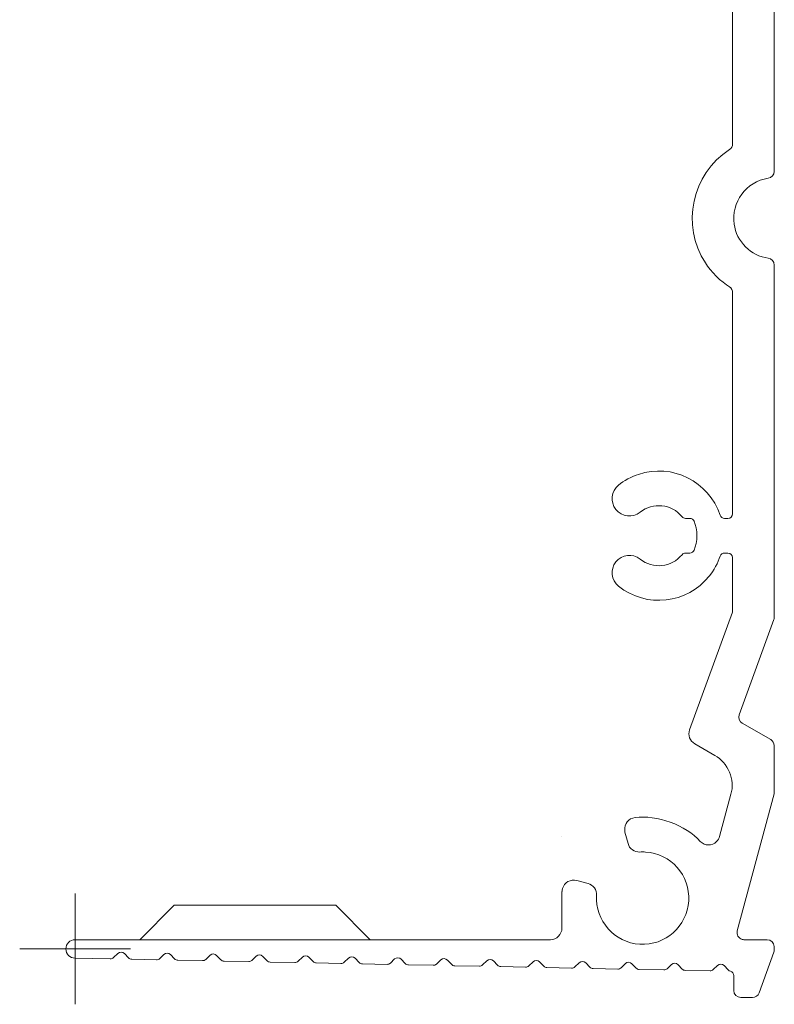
# Model space of a CAD drawing. Header units: inches. Extents: x 0 to 210, y 119 to 193.
# Tile 35 of 180: x 137.86 to 141.41, y 118.61 to 123.25. Entities that reach past the tile are written whole.
import ezdxf

# ---------------------------------------------------------------- set-up
doc = ezdxf.new("R2010")
doc.units = ezdxf.units.IN
doc.header["$MEASUREMENT"] = 0
doc.linetypes.add('AI-Linetype-1', pattern=[21.757648, 13.59853, -2.719706, 2.719706, -2.719706])
doc.linetypes.add('AI-Linetype-2', pattern=[21.757648, 13.59853, -2.719706, 2.719706, -2.719706])
doc.layers.add('Calque 1', color=7, linetype='Continuous')

# ---------------------------------------------------------------- blocks, each defined once
blk = doc.blocks.new('block 208')
at = {"layer": 'Calque 1', "color": 7, "lineweight": 9, "true_color": 0xffffff}
blk.add_lwpolyline([(141.414, 125.5804), (141.414, 122.5321)], dxfattribs=at)
blk = doc.blocks.new('block 209')
at = {"layer": 'Calque 1', "color": 7, "lineweight": 9, "true_color": 0xffffff}
blk.add_open_spline([(141.3861, 122.4998), (141.402, 122.5018), (141.4144, 122.5163), (141.414, 122.5321)], degree=3, dxfattribs=at)
blk = doc.blocks.new('block 210')
at = {"layer": 'Calque 1', "color": 7, "lineweight": 9, "true_color": 0xffffff}
blk.add_open_spline([(141.3861, 122.4998), (141.2821, 122.4842), (141.2104, 122.3874), (141.2256, 122.2834), (141.2349, 122.2035), (141.3062, 122.1322), (141.3861, 122.1232)], degree=3, knots=[0, 0, 0, 0, 1, 1, 1, 2, 2, 2, 2], dxfattribs=at)
blk = doc.blocks.new('block 211')
at = {"layer": 'Calque 1', "color": 7, "lineweight": 9, "true_color": 0xffffff}
blk.add_open_spline([(141.414, 122.0908), (141.4144, 122.1067), (141.402, 122.1211), (141.3861, 122.1232)], degree=3, dxfattribs=at)
blk = doc.blocks.new('block 212')
at = {"layer": 'Calque 1', "color": 7, "lineweight": 9, "true_color": 0xffffff}
blk.add_lwpolyline([(141.414, 122.0908), (141.414, 120.4272)], dxfattribs=at)
blk = doc.blocks.new('block 213')
at = {"layer": 'Calque 1', "color": 7, "lineweight": 9, "true_color": 0xffffff}
blk.add_open_spline([(141.4127, 120.4199), (141.4133, 120.4217), (141.414, 120.4251), (141.414, 120.4272)], degree=3, dxfattribs=at)
blk = doc.blocks.new('block 214')
at = {"layer": 'Calque 1', "color": 7, "lineweight": 9, "true_color": 0xffffff}
blk.add_lwpolyline([(141.4127, 120.4199), (141.2494, 119.9711)], dxfattribs=at)
blk = doc.blocks.new('block 215')
at = {"layer": 'Calque 1', "color": 7, "lineweight": 9, "true_color": 0xffffff}
blk.add_open_spline([(141.2494, 119.9711), (141.2438, 119.9566), (141.25, 119.939), (141.2638, 119.9314)], degree=3, dxfattribs=at)
blk = doc.blocks.new('block 216')
at = {"layer": 'Calque 1', "color": 7, "lineweight": 9, "true_color": 0xffffff}
blk.add_lwpolyline([(141.2638, 119.9314), (141.3978, 119.8543)], dxfattribs=at)
blk = doc.blocks.new('block 217')
at = {"layer": 'Calque 1', "color": 7, "lineweight": 9, "true_color": 0xffffff}
blk.add_open_spline([(141.414, 119.826), (141.4147, 119.8367), (141.4071, 119.8491), (141.3978, 119.8543)], degree=3, dxfattribs=at)
blk = doc.blocks.new('block 218')
at = {"layer": 'Calque 1', "color": 7, "lineweight": 9, "true_color": 0xffffff}
blk.add_lwpolyline([(141.414, 119.826), (141.414, 119.6048)], dxfattribs=at)
blk = doc.blocks.new('block 219')
at = {"layer": 'Calque 1', "color": 7, "lineweight": 9, "true_color": 0xffffff}
blk.add_open_spline([(141.4133, 119.5993), (141.4137, 119.6007), (141.414, 119.6035), (141.414, 119.6048)], degree=3, dxfattribs=at)
blk = doc.blocks.new('block 220')
at = {"layer": 'Calque 1', "color": 7, "lineweight": 9, "true_color": 0xffffff}
blk.add_lwpolyline([(141.4133, 119.5993), (141.2401, 118.9527)], dxfattribs=at)
blk = doc.blocks.new('block 221')
at = {"layer": 'Calque 1', "color": 7, "lineweight": 9, "true_color": 0xffffff}
blk.add_open_spline([(141.2401, 118.9527), (141.2356, 118.9355), (141.2459, 118.9175), (141.2631, 118.9127), (141.2652, 118.912), (141.2693, 118.9117), (141.2717, 118.9117)], degree=3, knots=[0, 0, 0, 0, 1, 1, 1, 2, 2, 2, 2], dxfattribs=at)
blk = doc.blocks.new('block 222')
at = {"layer": 'Calque 1', "color": 7, "lineweight": 9, "true_color": 0xffffff}
blk.add_lwpolyline([(141.2717, 118.9117), (141.3813, 118.9117)], dxfattribs=at)
blk = doc.blocks.new('block 223')
at = {"layer": 'Calque 1', "color": 7, "lineweight": 9, "true_color": 0xffffff}
blk.add_open_spline([(141.414, 118.879), (141.414, 118.8972), (141.3996, 118.9117), (141.3813, 118.9117), (141.3813, 118.9117), (141.3813, 118.9117), (141.3813, 118.9117)], degree=3, knots=[0, 0, 0, 0, 1, 1, 1, 2, 2, 2, 2], dxfattribs=at)
blk = doc.blocks.new('block 224')
at = {"layer": 'Calque 1', "color": 7, "lineweight": 9, "true_color": 0xffffff}
blk.add_lwpolyline([(141.414, 118.879), (141.414, 118.8631)], dxfattribs=at)
blk = doc.blocks.new('block 225')
at = {"layer": 'Calque 1', "color": 7, "lineweight": 9, "true_color": 0xffffff}
blk.add_open_spline([(141.412, 118.8521), (141.4133, 118.8548), (141.414, 118.86), (141.414, 118.8631)], degree=3, dxfattribs=at)
blk = doc.blocks.new('block 226')
at = {"layer": 'Calque 1', "color": 7, "lineweight": 9, "true_color": 0xffffff}
blk.add_lwpolyline([(141.412, 118.8521), (141.3427, 118.6612)], dxfattribs=at)
blk = doc.blocks.new('block 227')
at = {"layer": 'Calque 1', "color": 7, "lineweight": 9, "true_color": 0xffffff}
blk.add_open_spline([(141.3121, 118.6399), (141.3251, 118.6392), (141.3386, 118.6488), (141.3427, 118.6612)], degree=3, dxfattribs=at)
blk = doc.blocks.new('block 228')
at = {"layer": 'Calque 1', "color": 7, "lineweight": 9, "true_color": 0xffffff}
blk.add_lwpolyline([(141.3121, 118.6399), (141.2562, 118.6399)], dxfattribs=at)
blk = doc.blocks.new('block 229')
at = {"layer": 'Calque 1', "color": 7, "lineweight": 9, "true_color": 0xffffff}
blk.add_open_spline([(141.2235, 118.6722), (141.2235, 118.6543), (141.2383, 118.6399), (141.2562, 118.6399), (141.2562, 118.6399), (141.2562, 118.6399), (141.2562, 118.6399)], degree=3, knots=[0, 0, 0, 0, 1, 1, 1, 2, 2, 2, 2], dxfattribs=at)
blk = doc.blocks.new('block 230')
at = {"layer": 'Calque 1', "color": 7, "lineweight": 9, "true_color": 0xffffff}
blk.add_lwpolyline([(141.2235, 118.6722), (141.2235, 118.7425)], dxfattribs=at)
blk = doc.blocks.new('block 231')
at = {"layer": 'Calque 1', "color": 7, "lineweight": 9, "true_color": 0xffffff}
blk.add_open_spline([(141.2235, 118.7425), (141.2239, 118.7518), (141.217, 118.7611), (141.2077, 118.7632)], degree=3, dxfattribs=at)
blk = doc.blocks.new('block 232')
at = {"layer": 'Calque 1', "color": 7, "lineweight": 9, "true_color": 0xffffff}
blk.add_open_spline([(141.1977, 118.7694), (141.1997, 118.7666), (141.2046, 118.7639), (141.2077, 118.7632)], degree=3, dxfattribs=at)
blk = doc.blocks.new('block 233')
at = {"layer": 'Calque 1', "color": 7, "lineweight": 9, "true_color": 0xffffff}
blk.add_lwpolyline([(141.1977, 118.7694), (141.1784, 118.7894)], dxfattribs=at)
blk = doc.blocks.new('block 234')
at = {"layer": 'Calque 1', "color": 7, "lineweight": 9, "true_color": 0xffffff}
blk.add_open_spline([(141.1784, 118.7894), (141.1698, 118.7983), (141.156, 118.7983), (141.1474, 118.7901), (141.1474, 118.7901), (141.1474, 118.7901), (141.1474, 118.7901)], degree=3, knots=[0, 0, 0, 0, 1, 1, 1, 2, 2, 2, 2], dxfattribs=at)
blk = doc.blocks.new('block 235')
at = {"layer": 'Calque 1', "color": 7, "lineweight": 9, "true_color": 0xffffff}
blk.add_lwpolyline([(141.1474, 118.7901), (141.1271, 118.7708)], dxfattribs=at)
blk = doc.blocks.new('block 236')
at = {"layer": 'Calque 1', "color": 7, "lineweight": 9, "true_color": 0xffffff}
blk.add_open_spline([(141.1115, 118.7646), (141.1167, 118.7642), (141.1236, 118.767), (141.1271, 118.7708)], degree=3, dxfattribs=at)
blk = doc.blocks.new('block 237')
at = {"layer": 'Calque 1', "color": 7, "lineweight": 9, "true_color": 0xffffff}
blk.add_lwpolyline([(141.1115, 118.7646), (140.9954, 118.767)], dxfattribs=at)
blk = doc.blocks.new('block 238')
at = {"layer": 'Calque 1', "color": 7, "lineweight": 9, "true_color": 0xffffff}
blk.add_open_spline([(140.9803, 118.7735), (140.9834, 118.7697), (140.9903, 118.7666), (140.9954, 118.767)], degree=3, dxfattribs=at)
blk = doc.blocks.new('block 239')
at = {"layer": 'Calque 1', "color": 7, "lineweight": 9, "true_color": 0xffffff}
blk.add_lwpolyline([(140.9803, 118.7735), (140.9607, 118.7939)], dxfattribs=at)
blk = doc.blocks.new('block 240')
at = {"layer": 'Calque 1', "color": 7, "lineweight": 9, "true_color": 0xffffff}
blk.add_open_spline([(140.9607, 118.7939), (140.9524, 118.8025), (140.9386, 118.8028), (140.93, 118.7945), (140.93, 118.7945), (140.93, 118.7945), (140.93, 118.7945)], degree=3, knots=[0, 0, 0, 0, 1, 1, 1, 2, 2, 2, 2], dxfattribs=at)
blk = doc.blocks.new('block 241')
at = {"layer": 'Calque 1', "color": 7, "lineweight": 9, "true_color": 0xffffff}
blk.add_lwpolyline([(140.93, 118.7945), (140.9097, 118.7749)], dxfattribs=at)
blk = doc.blocks.new('block 242')
at = {"layer": 'Calque 1', "color": 7, "lineweight": 9, "true_color": 0xffffff}
blk.add_open_spline([(140.8942, 118.7691), (140.8993, 118.7687), (140.9062, 118.7715), (140.9097, 118.7749)], degree=3, dxfattribs=at)
blk = doc.blocks.new('block 243')
at = {"layer": 'Calque 1', "color": 7, "lineweight": 9, "true_color": 0xffffff}
blk.add_lwpolyline([(140.8942, 118.7691), (140.7781, 118.7715)], dxfattribs=at)
blk = doc.blocks.new('block 244')
at = {"layer": 'Calque 1', "color": 7, "lineweight": 9, "true_color": 0xffffff}
blk.add_open_spline([(140.7626, 118.778), (140.766, 118.7742), (140.7729, 118.7711), (140.7781, 118.7715)], degree=3, dxfattribs=at)
blk = doc.blocks.new('block 245')
at = {"layer": 'Calque 1', "color": 7, "lineweight": 9, "true_color": 0xffffff}
blk.add_lwpolyline([(140.7626, 118.778), (140.7433, 118.7983)], dxfattribs=at)
blk = doc.blocks.new('block 246')
at = {"layer": 'Calque 1', "color": 7, "lineweight": 9, "true_color": 0xffffff}
blk.add_open_spline([(140.7433, 118.7983), (140.735, 118.807), (140.7212, 118.8073), (140.7123, 118.799), (140.7123, 118.799), (140.7123, 118.799), (140.7123, 118.799)], degree=3, knots=[0, 0, 0, 0, 1, 1, 1, 2, 2, 2, 2], dxfattribs=at)
blk = doc.blocks.new('block 247')
at = {"layer": 'Calque 1', "color": 7, "lineweight": 9, "true_color": 0xffffff}
blk.add_lwpolyline([(140.7123, 118.799), (140.6923, 118.7794)], dxfattribs=at)
blk = doc.blocks.new('block 248')
at = {"layer": 'Calque 1', "color": 7, "lineweight": 9, "true_color": 0xffffff}
blk.add_open_spline([(140.6764, 118.7732), (140.6816, 118.7728), (140.6888, 118.7756), (140.6923, 118.7794)], degree=3, dxfattribs=at)
blk = doc.blocks.new('block 249')
at = {"layer": 'Calque 1', "color": 7, "lineweight": 9, "true_color": 0xffffff}
blk.add_lwpolyline([(140.6764, 118.7732), (140.5603, 118.7756)], dxfattribs=at)
blk = doc.blocks.new('block 250')
at = {"layer": 'Calque 1', "color": 7, "lineweight": 9, "true_color": 0xffffff}
blk.add_open_spline([(140.5452, 118.7825), (140.5483, 118.7784), (140.5552, 118.7756), (140.5603, 118.7756)], degree=3, dxfattribs=at)
blk = doc.blocks.new('block 251')
at = {"layer": 'Calque 1', "color": 7, "lineweight": 9, "true_color": 0xffffff}
blk.add_lwpolyline([(140.5452, 118.7825), (140.5255, 118.8025)], dxfattribs=at)
blk = doc.blocks.new('block 252')
at = {"layer": 'Calque 1', "color": 7, "lineweight": 9, "true_color": 0xffffff}
blk.add_open_spline([(140.5255, 118.8025), (140.5173, 118.8114), (140.5035, 118.8114), (140.4949, 118.8032), (140.4949, 118.8032), (140.4949, 118.8032), (140.4949, 118.8032)], degree=3, knots=[0, 0, 0, 0, 1, 1, 1, 2, 2, 2, 2], dxfattribs=at)
blk = doc.blocks.new('block 253')
at = {"layer": 'Calque 1', "color": 7, "lineweight": 9, "true_color": 0xffffff}
blk.add_lwpolyline([(140.4949, 118.8032), (140.4746, 118.7839)], dxfattribs=at)
blk = doc.blocks.new('block 254')
at = {"layer": 'Calque 1', "color": 7, "lineweight": 9, "true_color": 0xffffff}
blk.add_open_spline([(140.459, 118.7777), (140.4642, 118.7773), (140.4711, 118.7801), (140.4746, 118.7839)], degree=3, dxfattribs=at)
blk = doc.blocks.new('block 255')
at = {"layer": 'Calque 1', "color": 7, "lineweight": 9, "true_color": 0xffffff}
blk.add_lwpolyline([(140.459, 118.7777), (140.3429, 118.7801)], dxfattribs=at)
blk = doc.blocks.new('block 256')
at = {"layer": 'Calque 1', "color": 7, "lineweight": 9, "true_color": 0xffffff}
blk.add_open_spline([(140.3274, 118.7866), (140.3309, 118.7828), (140.3378, 118.7797), (140.3429, 118.7801)], degree=3, dxfattribs=at)
blk = doc.blocks.new('block 257')
at = {"layer": 'Calque 1', "color": 7, "lineweight": 9, "true_color": 0xffffff}
blk.add_lwpolyline([(140.3274, 118.7866), (140.3082, 118.807)], dxfattribs=at)
blk = doc.blocks.new('block 258')
at = {"layer": 'Calque 1', "color": 7, "lineweight": 9, "true_color": 0xffffff}
blk.add_open_spline([(140.3082, 118.807), (140.2999, 118.8156), (140.2861, 118.8159), (140.2775, 118.8076), (140.2775, 118.8076), (140.2775, 118.8076), (140.2775, 118.8076)], degree=3, knots=[0, 0, 0, 0, 1, 1, 1, 2, 2, 2, 2], dxfattribs=at)
blk = doc.blocks.new('block 259')
at = {"layer": 'Calque 1', "color": 7, "lineweight": 9, "true_color": 0xffffff}
blk.add_lwpolyline([(140.2775, 118.8076), (140.2572, 118.788)], dxfattribs=at)
blk = doc.blocks.new('block 260')
at = {"layer": 'Calque 1', "color": 7, "lineweight": 9, "true_color": 0xffffff}
blk.add_open_spline([(140.2417, 118.7821), (140.2465, 118.7818), (140.2537, 118.7846), (140.2572, 118.788)], degree=3, dxfattribs=at)
blk = doc.blocks.new('block 261')
at = {"layer": 'Calque 1', "color": 7, "lineweight": 9, "true_color": 0xffffff}
blk.add_lwpolyline([(140.2417, 118.7821), (140.1252, 118.7846)], dxfattribs=at)
blk = doc.blocks.new('block 262')
at = {"layer": 'Calque 1', "color": 7, "lineweight": 9, "true_color": 0xffffff}
blk.add_open_spline([(140.1101, 118.7911), (140.1135, 118.7873), (140.1204, 118.7842), (140.1252, 118.7846)], degree=3, dxfattribs=at)
blk = doc.blocks.new('block 263')
at = {"layer": 'Calque 1', "color": 7, "lineweight": 9, "true_color": 0xffffff}
blk.add_lwpolyline([(140.1101, 118.7911), (140.0904, 118.8114)], dxfattribs=at)
blk = doc.blocks.new('block 264')
at = {"layer": 'Calque 1', "color": 7, "lineweight": 9, "true_color": 0xffffff}
blk.add_open_spline([(140.0904, 118.8114), (140.0822, 118.82), (140.0684, 118.8204), (140.0598, 118.8121), (140.0598, 118.8121), (140.0598, 118.8121), (140.0598, 118.8121)], degree=3, knots=[0, 0, 0, 0, 1, 1, 1, 2, 2, 2, 2], dxfattribs=at)
blk = doc.blocks.new('block 265')
at = {"layer": 'Calque 1', "color": 7, "lineweight": 9, "true_color": 0xffffff}
blk.add_lwpolyline([(140.0598, 118.8121), (140.0394, 118.7925)], dxfattribs=at)
blk = doc.blocks.new('block 266')
at = {"layer": 'Calque 1', "color": 7, "lineweight": 9, "true_color": 0xffffff}
blk.add_open_spline([(140.0239, 118.7863), (140.0291, 118.7859), (140.036, 118.7887), (140.0394, 118.7925)], degree=3, dxfattribs=at)
blk = doc.blocks.new('block 267')
at = {"layer": 'Calque 1', "color": 7, "lineweight": 9, "true_color": 0xffffff}
blk.add_lwpolyline([(140.0239, 118.7863), (139.9078, 118.7887)], dxfattribs=at)
blk = doc.blocks.new('block 268')
at = {"layer": 'Calque 1', "color": 7, "lineweight": 9, "true_color": 0xffffff}
blk.add_open_spline([(139.8927, 118.7956), (139.8958, 118.7914), (139.9027, 118.7887), (139.9078, 118.7887)], degree=3, dxfattribs=at)
blk = doc.blocks.new('block 269')
at = {"layer": 'Calque 1', "color": 7, "lineweight": 9, "true_color": 0xffffff}
blk.add_lwpolyline([(139.8927, 118.7956), (139.873, 118.8156)], dxfattribs=at)
blk = doc.blocks.new('block 270')
at = {"layer": 'Calque 1', "color": 7, "lineweight": 9, "true_color": 0xffffff}
blk.add_open_spline([(139.873, 118.8156), (139.8648, 118.8245), (139.851, 118.8245), (139.8424, 118.8163), (139.8424, 118.8163), (139.8424, 118.8163), (139.8424, 118.8163)], degree=3, knots=[0, 0, 0, 0, 1, 1, 1, 2, 2, 2, 2], dxfattribs=at)
blk = doc.blocks.new('block 271')
at = {"layer": 'Calque 1', "color": 7, "lineweight": 9, "true_color": 0xffffff}
blk.add_lwpolyline([(139.8424, 118.8163), (139.822, 118.797)], dxfattribs=at)
blk = doc.blocks.new('block 272')
at = {"layer": 'Calque 1', "color": 7, "lineweight": 9, "true_color": 0xffffff}
blk.add_open_spline([(139.8065, 118.7908), (139.8114, 118.7904), (139.8186, 118.7932), (139.822, 118.797)], degree=3, dxfattribs=at)
blk = doc.blocks.new('block 273')
at = {"layer": 'Calque 1', "color": 7, "lineweight": 9, "true_color": 0xffffff}
blk.add_lwpolyline([(139.8065, 118.7908), (139.6901, 118.7932)], dxfattribs=at)
blk = doc.blocks.new('block 274')
at = {"layer": 'Calque 1', "color": 7, "lineweight": 9, "true_color": 0xffffff}
blk.add_open_spline([(139.6749, 118.7997), (139.6784, 118.7959), (139.6853, 118.7928), (139.6901, 118.7932)], degree=3, dxfattribs=at)
blk = doc.blocks.new('block 275')
at = {"layer": 'Calque 1', "color": 7, "lineweight": 9, "true_color": 0xffffff}
blk.add_lwpolyline([(139.6749, 118.7997), (139.6557, 118.82)], dxfattribs=at)
blk = doc.blocks.new('block 276')
at = {"layer": 'Calque 1', "color": 7, "lineweight": 9, "true_color": 0xffffff}
blk.add_open_spline([(139.6557, 118.82), (139.647, 118.8287), (139.6333, 118.829), (139.6246, 118.8207), (139.6246, 118.8207), (139.6246, 118.8207), (139.6246, 118.8207)], degree=3, knots=[0, 0, 0, 0, 1, 1, 1, 2, 2, 2, 2], dxfattribs=at)
blk = doc.blocks.new('block 277')
at = {"layer": 'Calque 1', "color": 7, "lineweight": 9, "true_color": 0xffffff}
blk.add_lwpolyline([(139.6246, 118.8207), (139.6043, 118.8011)], dxfattribs=at)
blk = doc.blocks.new('block 278')
at = {"layer": 'Calque 1', "color": 7, "lineweight": 9, "true_color": 0xffffff}
blk.add_open_spline([(139.5888, 118.7952), (139.594, 118.7949), (139.6009, 118.7977), (139.6043, 118.8011)], degree=3, dxfattribs=at)
blk = doc.blocks.new('block 279')
at = {"layer": 'Calque 1', "color": 7, "lineweight": 9, "true_color": 0xffffff}
blk.add_open_spline([(139.4576, 118.8042), (139.4607, 118.8004), (139.4675, 118.7973), (139.4727, 118.7977)], degree=3, dxfattribs=at)
blk = doc.blocks.new('block 280')
at = {"layer": 'Calque 1', "color": 7, "lineweight": 9, "true_color": 0xffffff}
blk.add_lwpolyline([(139.4576, 118.8042), (139.4379, 118.8245)], dxfattribs=at)
blk = doc.blocks.new('block 281')
at = {"layer": 'Calque 1', "color": 7, "lineweight": 9, "true_color": 0xffffff}
blk.add_open_spline([(139.4379, 118.8245), (139.4297, 118.8331), (139.4159, 118.8335), (139.4073, 118.8252), (139.4073, 118.8252), (139.4073, 118.8252), (139.4073, 118.8252)], degree=3, knots=[0, 0, 0, 0, 1, 1, 1, 2, 2, 2, 2], dxfattribs=at)
blk = doc.blocks.new('block 282')
at = {"layer": 'Calque 1', "color": 7, "lineweight": 9, "true_color": 0xffffff}
blk.add_lwpolyline([(139.4073, 118.8252), (139.3869, 118.8056)], dxfattribs=at)
blk = doc.blocks.new('block 283')
at = {"layer": 'Calque 1', "color": 7, "lineweight": 9, "true_color": 0xffffff}
blk.add_open_spline([(139.3714, 118.7997), (139.3766, 118.799), (139.3835, 118.8018), (139.3869, 118.8056)], degree=3, dxfattribs=at)
blk = doc.blocks.new('block 284')
at = {"layer": 'Calque 1', "color": 7, "lineweight": 9, "true_color": 0xffffff}
blk.add_lwpolyline([(139.3714, 118.7997), (139.2553, 118.8018)], dxfattribs=at)
blk = doc.blocks.new('block 285')
at = {"layer": 'Calque 1', "color": 7, "lineweight": 9, "true_color": 0xffffff}
blk.add_open_spline([(139.2398, 118.8087), (139.2433, 118.8045), (139.2502, 118.8018), (139.2553, 118.8018)], degree=3, dxfattribs=at)
blk = doc.blocks.new('block 286')
at = {"layer": 'Calque 1', "color": 7, "lineweight": 9, "true_color": 0xffffff}
blk.add_lwpolyline([(139.2398, 118.8087), (139.2205, 118.829)], dxfattribs=at)
blk = doc.blocks.new('block 287')
at = {"layer": 'Calque 1', "color": 7, "lineweight": 9, "true_color": 0xffffff}
blk.add_open_spline([(139.2205, 118.829), (139.2123, 118.8376), (139.1985, 118.8376), (139.1895, 118.8293), (139.1895, 118.8293), (139.1895, 118.8293), (139.1895, 118.8293)], degree=3, knots=[0, 0, 0, 0, 1, 1, 1, 2, 2, 2, 2], dxfattribs=at)
blk = doc.blocks.new('block 288')
at = {"layer": 'Calque 1', "color": 7, "lineweight": 9, "true_color": 0xffffff}
blk.add_lwpolyline([(139.1895, 118.8293), (139.1695, 118.8101)], dxfattribs=at)
blk = doc.blocks.new('block 289')
at = {"layer": 'Calque 1', "color": 7, "lineweight": 9, "true_color": 0xffffff}
blk.add_open_spline([(139.1537, 118.8039), (139.1589, 118.8035), (139.1661, 118.8063), (139.1695, 118.8101)], degree=3, dxfattribs=at)
blk = doc.blocks.new('block 290')
at = {"layer": 'Calque 1', "color": 7, "lineweight": 9, "true_color": 0xffffff}
blk.add_lwpolyline([(139.1537, 118.8039), (139.0376, 118.8063)], dxfattribs=at)
blk = doc.blocks.new('block 291')
at = {"layer": 'Calque 1', "color": 7, "lineweight": 9, "true_color": 0xffffff}
blk.add_open_spline([(139.0224, 118.8128), (139.0255, 118.809), (139.0324, 118.8059), (139.0376, 118.8063)], degree=3, dxfattribs=at)
blk = doc.blocks.new('block 292')
at = {"layer": 'Calque 1', "color": 7, "lineweight": 9, "true_color": 0xffffff}
blk.add_lwpolyline([(139.0224, 118.8128), (139.0028, 118.8331)], dxfattribs=at)
blk = doc.blocks.new('block 293')
at = {"layer": 'Calque 1', "color": 7, "lineweight": 9, "true_color": 0xffffff}
blk.add_open_spline([(139.0028, 118.8331), (138.9945, 118.8417), (138.9808, 118.8421), (138.9721, 118.8338), (138.9721, 118.8338), (138.9721, 118.8338), (138.9721, 118.8338)], degree=3, knots=[0, 0, 0, 0, 1, 1, 1, 2, 2, 2, 2], dxfattribs=at)
blk = doc.blocks.new('block 294')
at = {"layer": 'Calque 1', "color": 7, "lineweight": 9, "true_color": 0xffffff}
blk.add_lwpolyline([(138.9721, 118.8338), (138.9518, 118.8142)], dxfattribs=at)
blk = doc.blocks.new('block 295')
at = {"layer": 'Calque 1', "color": 7, "lineweight": 9, "true_color": 0xffffff}
blk.add_open_spline([(138.9363, 118.8083), (138.9415, 118.808), (138.9484, 118.8107), (138.9518, 118.8142)], degree=3, dxfattribs=at)
blk = doc.blocks.new('block 296')
at = {"layer": 'Calque 1', "color": 7, "lineweight": 9, "true_color": 0xffffff}
blk.add_lwpolyline([(138.9363, 118.8083), (138.8202, 118.8107)], dxfattribs=at)
blk = doc.blocks.new('block 297')
at = {"layer": 'Calque 1', "color": 7, "lineweight": 9, "true_color": 0xffffff}
blk.add_open_spline([(138.8047, 118.8173), (138.8082, 118.8135), (138.815, 118.8104), (138.8202, 118.8107)], degree=3, dxfattribs=at)
blk = doc.blocks.new('block 298')
at = {"layer": 'Calque 1', "color": 7, "lineweight": 9, "true_color": 0xffffff}
blk.add_lwpolyline([(138.8047, 118.8173), (138.7854, 118.8376)], dxfattribs=at)
blk = doc.blocks.new('block 299')
at = {"layer": 'Calque 1', "color": 7, "lineweight": 9, "true_color": 0xffffff}
blk.add_open_spline([(138.7854, 118.8376), (138.7772, 118.8462), (138.7634, 118.8466), (138.7548, 118.8383), (138.7548, 118.8383), (138.7548, 118.8383), (138.7548, 118.8383)], degree=3, knots=[0, 0, 0, 0, 1, 1, 1, 2, 2, 2, 2], dxfattribs=at)
blk = doc.blocks.new('block 300')
at = {"layer": 'Calque 1', "color": 7, "lineweight": 9, "true_color": 0xffffff}
blk.add_lwpolyline([(138.7548, 118.8383), (138.7344, 118.8187)], dxfattribs=at)
blk = doc.blocks.new('block 301')
at = {"layer": 'Calque 1', "color": 7, "lineweight": 9, "true_color": 0xffffff}
blk.add_open_spline([(138.7189, 118.8128), (138.7238, 118.8121), (138.731, 118.8149), (138.7344, 118.8187)], degree=3, dxfattribs=at)
blk = doc.blocks.new('block 302')
at = {"layer": 'Calque 1', "color": 7, "lineweight": 9, "true_color": 0xffffff}
blk.add_lwpolyline([(138.7189, 118.8128), (138.6025, 118.8149)], dxfattribs=at)
blk = doc.blocks.new('block 303')
at = {"layer": 'Calque 1', "color": 7, "lineweight": 9, "true_color": 0xffffff}
blk.add_open_spline([(138.5873, 118.8218), (138.5908, 118.8176), (138.5977, 118.8149), (138.6025, 118.8149)], degree=3, dxfattribs=at)
blk = doc.blocks.new('block 304')
at = {"layer": 'Calque 1', "color": 7, "lineweight": 9, "true_color": 0xffffff}
blk.add_lwpolyline([(138.5873, 118.8218), (138.5677, 118.8421)], dxfattribs=at)
blk = doc.blocks.new('block 305')
at = {"layer": 'Calque 1', "color": 7, "lineweight": 9, "true_color": 0xffffff}
blk.add_open_spline([(138.5677, 118.8421), (138.5594, 118.8507), (138.5456, 118.851), (138.537, 118.8424), (138.537, 118.8424), (138.537, 118.8424), (138.537, 118.8424)], degree=3, knots=[0, 0, 0, 0, 1, 1, 1, 2, 2, 2, 2], dxfattribs=at)
blk = doc.blocks.new('block 306')
at = {"layer": 'Calque 1', "color": 7, "lineweight": 9, "true_color": 0xffffff}
blk.add_lwpolyline([(138.537, 118.8424), (138.5167, 118.8231)], dxfattribs=at)
blk = doc.blocks.new('block 307')
at = {"layer": 'Calque 1', "color": 7, "lineweight": 9, "true_color": 0xffffff}
blk.add_open_spline([(138.5012, 118.8169), (138.5064, 118.8166), (138.5133, 118.8194), (138.5167, 118.8231)], degree=3, dxfattribs=at)
blk = doc.blocks.new('block 308')
at = {"layer": 'Calque 1', "color": 7, "lineweight": 9, "true_color": 0xffffff}
blk.add_open_spline([(138.3699, 118.8259), (138.373, 118.8221), (138.3799, 118.819), (138.3851, 118.8194)], degree=3, dxfattribs=at)
blk = doc.blocks.new('block 309')
at = {"layer": 'Calque 1', "color": 7, "lineweight": 9, "true_color": 0xffffff}
blk.add_lwpolyline([(138.3699, 118.8259), (138.3503, 118.8462)], dxfattribs=at)
blk = doc.blocks.new('block 310')
at = {"layer": 'Calque 1', "color": 7, "lineweight": 9, "true_color": 0xffffff}
blk.add_open_spline([(138.3503, 118.8462), (138.342, 118.8548), (138.3283, 118.8552), (138.3196, 118.8469), (138.3196, 118.8469), (138.3196, 118.8469), (138.3196, 118.8469)], degree=3, knots=[0, 0, 0, 0, 1, 1, 1, 2, 2, 2, 2], dxfattribs=at)
blk = doc.blocks.new('block 311')
at = {"layer": 'Calque 1', "color": 7, "lineweight": 9, "true_color": 0xffffff}
blk.add_lwpolyline([(138.3196, 118.8469), (138.2993, 118.8273)], dxfattribs=at)
blk = doc.blocks.new('block 312')
at = {"layer": 'Calque 1', "color": 7, "lineweight": 9, "true_color": 0xffffff}
blk.add_open_spline([(138.2838, 118.8214), (138.2886, 118.8211), (138.2959, 118.8238), (138.2993, 118.8273)], degree=3, dxfattribs=at)
blk = doc.blocks.new('block 313')
at = {"layer": 'Calque 1', "color": 7, "lineweight": 9, "true_color": 0xffffff}
blk.add_lwpolyline([(138.2838, 118.8214), (138.1167, 118.8249)], dxfattribs=at)
blk = doc.blocks.new('block 314')
at = {"layer": 'Calque 1', "color": 7, "lineweight": 9, "true_color": 0xffffff}
blk.add_open_spline([(138.1178, 118.9117), (138.0936, 118.9117), (138.0744, 118.8924), (138.0744, 118.8683), (138.074, 118.8445), (138.0933, 118.8252), (138.1167, 118.8249)], degree=3, knots=[0, 0, 0, 0, 1, 1, 1, 2, 2, 2, 2], dxfattribs=at)
blk = doc.blocks.new('block 315')
at = {"layer": 'Calque 1', "color": 7, "lineweight": 9, "true_color": 0xffffff}
blk.add_lwpolyline([(138.1178, 118.9117), (140.3588, 118.9117)], dxfattribs=at)
blk = doc.blocks.new('block 316')
at = {"layer": 'Calque 1', "color": 7, "lineweight": 9, "true_color": 0xffffff}
blk.add_open_spline([(140.3588, 118.9117), (140.3888, 118.9117), (140.4132, 118.9361), (140.4132, 118.9661), (140.4132, 118.9661), (140.4132, 118.9661), (140.4132, 118.9661)], degree=3, knots=[0, 0, 0, 0, 1, 1, 1, 2, 2, 2, 2], dxfattribs=at)
blk = doc.blocks.new('block 317')
at = {"layer": 'Calque 1', "color": 7, "lineweight": 9, "true_color": 0xffffff}
blk.add_lwpolyline([(140.4132, 118.9661), (140.4132, 119.1384)], dxfattribs=at)
blk = doc.blocks.new('block 318')
at = {"layer": 'Calque 1', "color": 7, "lineweight": 9, "true_color": 0xffffff}
blk.add_lwpolyline([(140.4132, 119.1384), (140.4146, 119.1384)], dxfattribs=at)
blk = doc.blocks.new('block 319')
at = {"layer": 'Calque 1', "color": 7, "lineweight": 9, "true_color": 0xffffff}
blk.add_open_spline([(140.4832, 119.1907), (140.4542, 119.1987), (140.4243, 119.1814), (140.4163, 119.1525), (140.4153, 119.1487), (140.4146, 119.1422), (140.4146, 119.1384)], degree=3, knots=[0, 0, 0, 0, 1, 1, 1, 2, 2, 2, 2], dxfattribs=at)
blk = doc.blocks.new('block 320')
at = {"layer": 'Calque 1', "color": 7, "lineweight": 9, "true_color": 0xffffff}
blk.add_lwpolyline([(140.4832, 119.1907), (140.5366, 119.1766)], dxfattribs=at)
blk = doc.blocks.new('block 321')
at = {"layer": 'Calque 1', "color": 7, "lineweight": 9, "true_color": 0xffffff}
blk.add_open_spline([(140.5769, 119.1208), (140.5789, 119.1456), (140.561, 119.1708), (140.5366, 119.1766)], degree=3, dxfattribs=at)
blk = doc.blocks.new('block 322')
at = {"layer": 'Calque 1', "color": 7, "lineweight": 9, "true_color": 0xffffff}
blk.add_open_spline([(140.5769, 119.1208), (140.5696, 119.0009), (140.6609, 118.8976), (140.7808, 118.8903), (140.9007, 118.8831), (141.0037, 118.9744), (141.011, 119.0943), (141.0182, 119.2145), (140.9269, 119.3175), (140.807, 119.3248), (140.8005, 119.3254), (140.7874, 119.3254), (140.7808, 119.3248)], degree=3, knots=[0, 0, 0, 0, 1, 1, 1, 2, 2, 2, 3, 3, 3, 4, 4, 4, 4], dxfattribs=at)
blk = doc.blocks.new('block 323')
at = {"layer": 'Calque 1', "color": 7, "lineweight": 9, "true_color": 0xffffff}
blk.add_open_spline([(140.725, 119.3651), (140.7309, 119.3406), (140.7557, 119.3227), (140.7808, 119.3248)], degree=3, dxfattribs=at)
blk = doc.blocks.new('block 324')
at = {"layer": 'Calque 1', "color": 7, "lineweight": 9, "true_color": 0xffffff}
blk.add_lwpolyline([(140.725, 119.3651), (140.7105, 119.4185)], dxfattribs=at)
blk = doc.blocks.new('block 325')
at = {"layer": 'Calque 1', "color": 7, "lineweight": 9, "true_color": 0xffffff}
blk.add_open_spline([(140.7581, 119.4867), (140.7281, 119.4839), (140.7061, 119.4574), (140.7092, 119.4274), (140.7092, 119.425), (140.7099, 119.4205), (140.7105, 119.4185)], degree=3, knots=[0, 0, 0, 0, 1, 1, 1, 2, 2, 2, 2], dxfattribs=at)
blk = doc.blocks.new('block 326')
at = {"layer": 'Calque 1', "color": 7, "lineweight": 9, "true_color": 0xffffff}
blk.add_open_spline([(141.0654, 119.3744), (140.9979, 119.4515), (140.8594, 119.5022), (140.7581, 119.4867)], degree=3, dxfattribs=at)
blk = doc.blocks.new('block 327')
at = {"layer": 'Calque 1', "color": 7, "lineweight": 9, "true_color": 0xffffff}
blk.add_open_spline([(141.0654, 119.3744), (141.0864, 119.353), (141.1209, 119.3527), (141.1422, 119.3737), (141.1484, 119.3792), (141.1553, 119.3906), (141.1567, 119.3985)], degree=3, knots=[0, 0, 0, 0, 1, 1, 1, 2, 2, 2, 2], dxfattribs=at)
blk = doc.blocks.new('block 328')
at = {"layer": 'Calque 1', "color": 7, "lineweight": 9, "true_color": 0xffffff}
blk.add_lwpolyline([(141.0154, 119.9008), (141.217, 120.4544)], dxfattribs=at)
blk = doc.blocks.new('block 329')
at = {"layer": 'Calque 1', "color": 7, "lineweight": 9, "true_color": 0xffffff}
blk.add_open_spline([(140.9965, 120.7338), (140.9906, 120.7341), (140.983, 120.7307), (140.9796, 120.7259)], degree=3, dxfattribs=at)
blk = doc.blocks.new('block 347')
at = {"layer": 'Calque 1', "color": 7, "lineweight": 9, "true_color": 0xffffff}
blk.add_lwpolyline([(141.2183, 122.6624), (141.2183, 127.2178)], dxfattribs=at)
blk = doc.blocks.new('block 348')
at = {"layer": 'Calque 1', "color": 7, "lineweight": 9, "true_color": 0xffffff}
blk.add_open_spline([(141.2035, 122.6351), (141.2121, 122.64), (141.2187, 122.6524), (141.2183, 122.6624)], degree=3, dxfattribs=at)
blk = doc.blocks.new('block 349')
at = {"layer": 'Calque 1', "color": 7, "lineweight": 9, "true_color": 0xffffff}
blk.add_open_spline([(141.2035, 122.6351), (141.0247, 122.5187), (140.9741, 122.2796), (141.0902, 122.1008), (141.1122, 122.0629), (141.1656, 122.0099), (141.2035, 121.9878)], degree=3, knots=[0, 0, 0, 0, 1, 1, 1, 2, 2, 2, 2], dxfattribs=at)
blk = doc.blocks.new('block 350')
at = {"layer": 'Calque 1', "color": 7, "lineweight": 9, "true_color": 0xffffff}
blk.add_open_spline([(141.2183, 121.9603), (141.2187, 121.9702), (141.2121, 121.9826), (141.2035, 121.9878)], degree=3, dxfattribs=at)
blk = doc.blocks.new('block 351')
at = {"layer": 'Calque 1', "color": 7, "lineweight": 9, "true_color": 0xffffff}
blk.add_lwpolyline([(141.2183, 120.9188), (141.2183, 121.9603)], dxfattribs=at)
blk = doc.blocks.new('block 352')
at = {"layer": 'Calque 1', "color": 7, "lineweight": 9, "true_color": 0xffffff}
blk.add_open_spline([(141.1963, 120.8971), (141.2084, 120.8971), (141.2183, 120.9067), (141.2183, 120.9188), (141.2183, 120.9188), (141.2183, 120.9188), (141.2183, 120.9188)], degree=3, knots=[0, 0, 0, 0, 1, 1, 1, 2, 2, 2, 2], dxfattribs=at)
blk = doc.blocks.new('block 353')
at = {"layer": 'Calque 1', "color": 7, "lineweight": 9, "true_color": 0xffffff}
blk.add_lwpolyline([(141.1798, 120.8971), (141.1963, 120.8971)], dxfattribs=at)
blk = doc.blocks.new('block 354')
at = {"layer": 'Calque 1', "color": 7, "lineweight": 9, "true_color": 0xffffff}
blk.add_open_spline([(141.1591, 120.9119), (141.1615, 120.9033), (141.1708, 120.8967), (141.1798, 120.8971)], degree=3, dxfattribs=at)
blk = doc.blocks.new('block 355')
at = {"layer": 'Calque 1', "color": 7, "lineweight": 9, "true_color": 0xffffff}
blk.add_open_spline([(141.1591, 120.9119), (141.1057, 121.0714), (140.9331, 121.1579), (140.7736, 121.1045), (140.746, 121.0966), (140.7019, 121.0724), (140.6802, 121.0538)], degree=3, knots=[0, 0, 0, 0, 1, 1, 1, 2, 2, 2, 2], dxfattribs=at)
blk = doc.blocks.new('block 356')
at = {"layer": 'Calque 1', "color": 7, "lineweight": 9, "true_color": 0xffffff}
blk.add_open_spline([(140.6802, 121.0538), (140.6451, 121.0256), (140.6392, 120.9743), (140.6675, 120.9391), (140.6954, 120.904), (140.7467, 120.8981), (140.7819, 120.926), (140.7819, 120.926), (140.7819, 120.926), (140.7819, 120.926)], degree=3, knots=[0, 0, 0, 0, 1, 1, 1, 2, 2, 2, 3, 3, 3, 3], dxfattribs=at)
blk = doc.blocks.new('block 357')
at = {"layer": 'Calque 1', "color": 7, "lineweight": 9, "true_color": 0xffffff}
blk.add_open_spline([(140.9796, 120.905), (140.9307, 120.965), (140.8421, 120.9743), (140.7819, 120.926)], degree=3, dxfattribs=at)
blk = doc.blocks.new('block 358')
at = {"layer": 'Calque 1', "color": 7, "lineweight": 9, "true_color": 0xffffff}
blk.add_open_spline([(140.9796, 120.905), (140.983, 120.9005), (140.9906, 120.8967), (140.9965, 120.8971)], degree=3, dxfattribs=at)
blk = doc.blocks.new('block 359')
at = {"layer": 'Calque 1', "color": 7, "lineweight": 9, "true_color": 0xffffff}
blk.add_lwpolyline([(141.0161, 120.8971), (140.9965, 120.8971)], dxfattribs=at)
blk = doc.blocks.new('block 360')
at = {"layer": 'Calque 1', "color": 7, "lineweight": 9, "true_color": 0xffffff}
blk.add_open_spline([(141.0361, 120.8837), (141.0333, 120.8916), (141.0244, 120.8974), (141.0161, 120.8971)], degree=3, dxfattribs=at)
blk = doc.blocks.new('block 361')
at = {"layer": 'Calque 1', "color": 7, "lineweight": 9, "true_color": 0xffffff}
blk.add_open_spline([(141.0361, 120.7476), (141.054, 120.7848), (141.054, 120.8465), (141.0361, 120.8837)], degree=3, dxfattribs=at)
blk = doc.blocks.new('block 362')
at = {"layer": 'Calque 1', "color": 7, "lineweight": 9, "true_color": 0xffffff}
blk.add_open_spline([(141.0161, 120.7338), (141.0244, 120.7335), (141.0333, 120.7397), (141.0361, 120.7476)], degree=3, dxfattribs=at)
blk = doc.blocks.new('block 363')
at = {"layer": 'Calque 1', "color": 7, "lineweight": 9, "true_color": 0xffffff}
blk.add_lwpolyline([(140.9965, 120.7338), (141.0161, 120.7338)], dxfattribs=at)
blk = doc.blocks.new('block 364')
at = {"layer": 'Calque 1', "color": 7, "lineweight": 9, "true_color": 0xffffff}
blk.add_lwpolyline([(138.5012, 118.8169), (138.3851, 118.8194)], dxfattribs=at)
blk = doc.blocks.new('block 365')
at = {"layer": 'Calque 1', "color": 7, "lineweight": 9, "true_color": 0xffffff}
blk.add_open_spline([(140.7819, 120.7049), (140.8421, 120.6566), (140.9307, 120.6663), (140.9796, 120.7259)], degree=3, dxfattribs=at)
blk = doc.blocks.new('block 366')
at = {"layer": 'Calque 1', "color": 7, "lineweight": 9, "true_color": 0xffffff}
blk.add_open_spline([(140.7819, 120.7049), (140.7467, 120.7331), (140.6954, 120.7272), (140.6675, 120.6918), (140.6392, 120.6566), (140.6451, 120.6053), (140.6802, 120.5774), (140.6802, 120.5774), (140.6802, 120.5774), (140.6802, 120.5774)], degree=3, knots=[0, 0, 0, 0, 1, 1, 1, 2, 2, 2, 3, 3, 3, 3], dxfattribs=at)
blk = doc.blocks.new('block 367')
at = {"layer": 'Calque 1', "color": 7, "lineweight": 9, "true_color": 0xffffff}
blk.add_open_spline([(140.6802, 120.5774), (140.8118, 120.4723), (141.0034, 120.494), (141.1084, 120.6256), (141.1271, 120.6473), (141.1512, 120.6918), (141.1591, 120.719)], degree=3, knots=[0, 0, 0, 0, 1, 1, 1, 2, 2, 2, 2], dxfattribs=at)
blk = doc.blocks.new('block 368')
at = {"layer": 'Calque 1', "color": 7, "lineweight": 9, "true_color": 0xffffff}
blk.add_open_spline([(141.1798, 120.7338), (141.1708, 120.7341), (141.1615, 120.7276), (141.1591, 120.719)], degree=3, dxfattribs=at)
blk = doc.blocks.new('block 369')
at = {"layer": 'Calque 1', "color": 7, "lineweight": 9, "true_color": 0xffffff}
blk.add_lwpolyline([(141.1963, 120.7338), (141.1798, 120.7338)], dxfattribs=at)
blk = doc.blocks.new('block 370')
at = {"layer": 'Calque 1', "color": 7, "lineweight": 9, "true_color": 0xffffff}
blk.add_open_spline([(141.2183, 120.7121), (141.2183, 120.7241), (141.2084, 120.7338), (141.1963, 120.7338), (141.1963, 120.7338), (141.1963, 120.7338), (141.1963, 120.7338)], degree=3, knots=[0, 0, 0, 0, 1, 1, 1, 2, 2, 2, 2], dxfattribs=at)
blk = doc.blocks.new('block 371')
at = {"layer": 'Calque 1', "color": 7, "lineweight": 9, "true_color": 0xffffff}
blk.add_lwpolyline([(141.2183, 120.462), (141.2183, 120.7121)], dxfattribs=at)
blk = doc.blocks.new('block 372')
at = {"layer": 'Calque 1', "color": 7, "lineweight": 9, "true_color": 0xffffff}
blk.add_open_spline([(141.217, 120.4544), (141.2177, 120.4561), (141.2183, 120.4599), (141.2183, 120.462)], degree=3, dxfattribs=at)
blk = doc.blocks.new('block 373')
at = {"layer": 'Calque 1', "color": 7, "lineweight": 9, "true_color": 0xffffff}
blk.add_lwpolyline([(139.5888, 118.7952), (139.4727, 118.7977)], dxfattribs=at)
blk = doc.blocks.new('block 374')
at = {"layer": 'Calque 1', "color": 7, "lineweight": 9, "true_color": 0xffffff}
blk.add_open_spline([(141.0154, 119.9008), (141.0061, 119.8767), (141.0168, 119.8474), (141.0392, 119.835)], degree=3, dxfattribs=at)
blk = doc.blocks.new('block 375')
at = {"layer": 'Calque 1', "color": 7, "lineweight": 9, "true_color": 0xffffff}
blk.add_lwpolyline([(141.1339, 119.7802), (141.0392, 119.835)], dxfattribs=at)
blk = doc.blocks.new('block 376')
at = {"layer": 'Calque 1', "color": 7, "lineweight": 9, "true_color": 0xffffff}
blk.add_open_spline([(141.2101, 119.5969), (141.2304, 119.6651), (141.1966, 119.7464), (141.1339, 119.7802)], degree=3, dxfattribs=at)
blk = doc.blocks.new('block 377')
at = {"layer": 'Calque 1', "color": 7, "lineweight": 9, "true_color": 0xffffff}
blk.add_lwpolyline([(141.1567, 119.3985), (141.2101, 119.5969)], dxfattribs=at)
blk = doc.blocks.new('block 379')
at = {"layer": 'Calque 1', "color": 7, "lineweight": 9, "true_color": 0xffffff}
blk.add_lwpolyline([(138.5856, 119.0739), (139.347, 119.0739)], dxfattribs=at)
blk = doc.blocks.new('block 382')
at = {"layer": 'Calque 1', "color": 7, "lineweight": 9, "true_color": 0xffffff}
blk.add_lwpolyline([(139.5092, 118.9117), (139.347, 119.0739)], dxfattribs=at)
blk = doc.blocks.new('block 383')
at = {"layer": 'Calque 1', "color": 7, "lineweight": 9, "true_color": 0xffffff}
blk.add_lwpolyline([(138.5856, 119.0739), (138.4233, 118.9117)], dxfattribs=at)
blk = doc.blocks.new('block 10223')
at = {"layer": 'Calque 1', "color": 7, "lineweight": 9, "true_color": 0xffffff}
blk.add_lwpolyline([(140.4132, 119.3995), (140.4132, 119.3995)], dxfattribs=at)
blk = doc.blocks.new('block 10222')
at = {"layer": 'Calque 1'}
blk.add_blockref('block 10223', (0, 0), dxfattribs=at)
blk = doc.blocks.new('block 10221')
at = {"layer": 'Calque 1'}
blk.add_blockref('block 10222', (0, 0), dxfattribs=at)
blk = doc.blocks.new('block 10225')
at = {"layer": 'Calque 1', "color": 1, "linetype": 'AI-Linetype-1', "lineweight": 9, "true_color": 0xff0000}
blk.add_lwpolyline([(137.8566, 118.8683), (138.3789, 118.8683)], dxfattribs=at)
blk = doc.blocks.new('block 10226')
at = {"layer": 'Calque 1', "color": 1, "linetype": 'AI-Linetype-2', "lineweight": 9, "true_color": 0xff0000}
blk.add_lwpolyline([(138.1178, 118.6071), (138.1178, 119.1294)], dxfattribs=at)
blk = doc.blocks.new('block 10230')
at = {"layer": 'Calque 1', "lineweight": 0}
blk.add_lwpolyline([(138.0744, 118.8683), (138.0744, 118.8683)], dxfattribs=at)

msp = doc.modelspace()

# ---------------------------------------------------------------- block references
at = {"layer": 'Calque 1'}
for name in ['block 347', 'block 208', 'block 349', 'block 348', 'block 210', 'block 209', 'block 211', 'block 212', 'block 350', 'block 351', 'block 355', 'block 356', 'block 357', 'block 352', 'block 358', 'block 359', 'block 360', 'block 361', 'block 354', 'block 353', 'block 366', 'block 329', 'block 363', 'block 362', 'block 368', 'block 369', 'block 370', 'block 367', 'block 365', 'block 371', 'block 328', 'block 372', 'block 214', 'block 213', 'block 215', 'block 374', 'block 216', 'block 217', 'block 375', 'block 218', 'block 376', 'block 377', 'block 220', 'block 219', 'block 325', 'block 326', 'block 10221', 'block 324', 'block 327', 'block 323', 'block 322', 'block 319', 'block 320', 'block 321', 'block 10226', 'block 317', 'block 318', 'block 383', 'block 379', 'block 382', 'block 316', 'block 221', 'block 314', 'block 315', 'block 222', 'block 223', 'block 224', 'block 10225', 'block 10230', 'block 312', 'block 311', 'block 310', 'block 309', 'block 306', 'block 305', 'block 304', 'block 300', 'block 299', 'block 298', 'block 294', 'block 293', 'block 292', 'block 288', 'block 287', 'block 286', 'block 281', 'block 276', 'block 226', 'block 225', 'block 313', 'block 308', 'block 364', 'block 307', 'block 303', 'block 302', 'block 301', 'block 297', 'block 296', 'block 295', 'block 291', 'block 290', 'block 289', 'block 285', 'block 284', 'block 283', 'block 282', 'block 280', 'block 279', 'block 373', 'block 278', 'block 277', 'block 275', 'block 274', 'block 273', 'block 272', 'block 271', 'block 270', 'block 269', 'block 268', 'block 267', 'block 266', 'block 265', 'block 264', 'block 263', 'block 262', 'block 261', 'block 260', 'block 259', 'block 258', 'block 257', 'block 256', 'block 254', 'block 253', 'block 252', 'block 251', 'block 250', 'block 247', 'block 246', 'block 245', 'block 241', 'block 240', 'block 239', 'block 235', 'block 234', 'block 233', 'block 255', 'block 249', 'block 248', 'block 244', 'block 243', 'block 242', 'block 238', 'block 237', 'block 236', 'block 232', 'block 231', 'block 230', 'block 229', 'block 227', 'block 228']:
    msp.add_blockref(name, (0, 0), dxfattribs=at)

doc.saveas('drawing.dxf')
